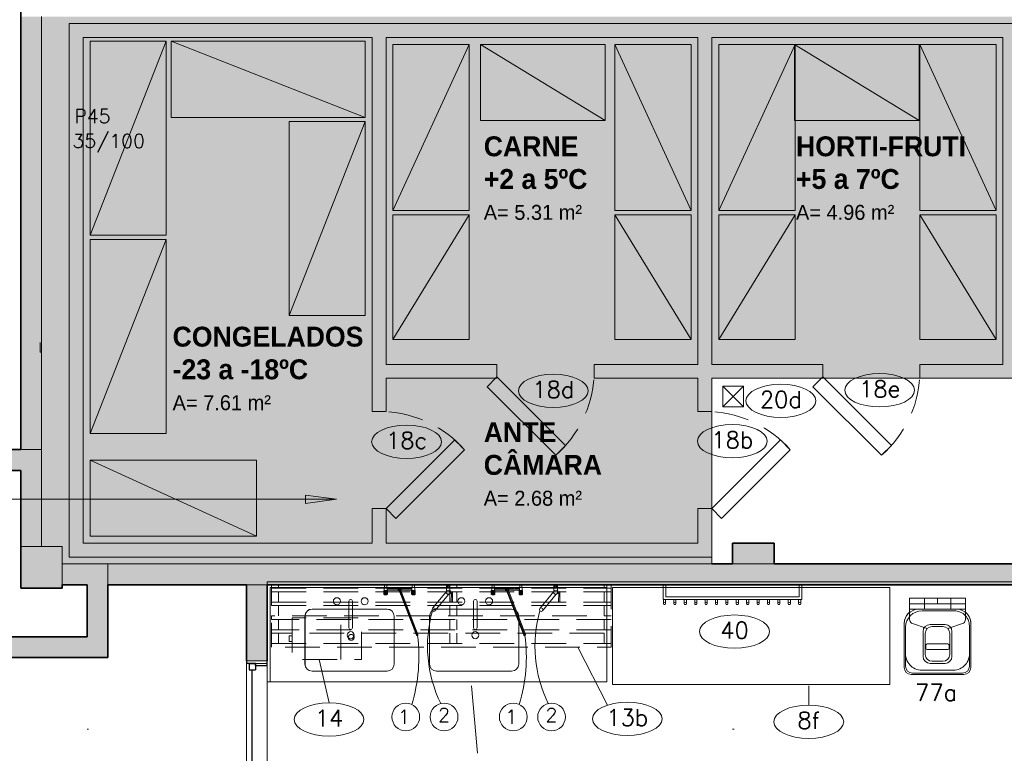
# Model space of a CAD drawing. Header units: metres. Extents: x -33 to 126, y -29 to 31.
# Tile 5 of 75: x -28.52 to -21.42, y -13.98 to -8.69. Entities that reach past the tile are written whole.
import ezdxf

# ---------------------------------------------------------------- set-up
doc = ezdxf.new("R2010")
doc.units = ezdxf.units.M
doc.linetypes.add('IMPORT-HIDDEN', pattern=[0.375, 0.25, -0.125])
doc.linetypes.add('Oculta', pattern=[0.007144, 0.004763, -0.002381])
for name, color, linetype, lineweight in [('50-T-ESTR-F', 7, 'Continuous', 18), ('A-AREA-IDEN', 2, 'Continuous', 9), ('A-DETL', 90, 'Continuous', 18), ('A-DETL-GENF', 92, 'Continuous', 18), ('A-DETL-HDLN', 90, 'Oculta', 18), ('A-GENM', 13, 'Continuous', 18), ('A-GLAZ', 151, 'Continuous', 18), ('A-WALL', 113, 'Continuous', 18), ('A-WALL-PATT', 111, 'Continuous', 35), ('ATX20', 7, 'Continuous', 18), ('C-NEUTRO', 7, 'Continuous', 18), ('C-NUMERO', 7, 'Continuous', 18), ('C-PONTOS-HIDR', 7, 'Continuous', 18), ('C-TORNEIRAS', 7, 'Continuous', 18), ('G-ANNO-SYMB', 111, 'Continuous', 9), ('G-ANNO-TEXT', 7, 'Continuous', 18), ('I-FURN', 30, 'Continuous', 18), ('JN-CÂMARA FRIG', 7, 'Continuous', 18), ('LAYOUT_dwg _2_', 8, 'Continuous', 18), ('P-SANR-FIXT', 6, 'Continuous', 18)]:
    doc.layers.add(name, color=color, linetype=linetype, lineweight=lineweight)
doc.styles.add('Century Gothic_2', font='GOTHIC.TTF', dxfattribs={"height": 0.107783})
doc.styles.add('Century Gothic_B', font='GOTHICB.TTF', dxfattribs={"height": 0.143612})
doc.styles.add('romans', font='romans__.ttf', dxfattribs={"height": 0.1})
doc.styles.add('romans_1', font='romans__.ttf', dxfattribs={"height": 0.1})
doc.styles.add('romans_2', font='romans__.ttf', dxfattribs={"height": 0.12})

# ---------------------------------------------------------------- blocks, each defined once
blk = doc.blocks.new('M_Sink Kitchen-Single - 760 x 535mm-2443443-2-PLANTA COM LAYOUT')
at = {"layer": 'P-SANR-FIXT', "color": 7}
for p, q in [((0.003, 0.2452), (0.003, 0.0531)), ((0.0284, 0.2452), (0.0284, 0.0531)), ((0.003, 0.188), (-0.2632, 0.188)), ((0.2783, 0.188), (0.0284, 0.188)), ((-0.314, 0.1372), (-0.314, -0.2088)), ((0.3291, -0.2088), (0.3291, 0.1372)), ((-0.2632, -0.2596), (0.2783, -0.2596))]:
    blk.add_line(p, q, dxfattribs=at)
for centre, radius, start, end in [((-0.0843, 0.2452), 0.0254, 360, 180), ((-0.0843, 0.2452), 0.0254, 180, 360), ((0.0157, 0.2452), 0.0127, 360, 180), ((0.1157, 0.2452), 0.0254, 360, 180), ((0.1157, 0.2452), 0.0254, 180, 0), ((-0.2632, 0.1372), 0.0508, 90, 180), ((0.2783, 0.1372), 0.0508, 360, 90), ((0.0157, 0), 0.0254, 360, 180), ((0.0157, 0), 0.0254, 180, 0), ((0.0157, 0.0531), 0.0127, 180, 0), ((-0.2632, -0.2088), 0.0508, 180, 270), ((0.2783, -0.2088), 0.0508, 270, 0)]:
    blk.add_arc(centre, radius, start, end, dxfattribs=at)
blk = doc.blocks.new('Generic Models 3 - Generic Models 28-2383919-2-PLANTA COM LAYOUT')
at = {"layer": 'A-GENM'}
for p, q in [((-25.434, -13.4646), (-25.434, -12.7846)), ((-27.6119, -13.3371), (-27.6119, -12.9911)), ((-27.5611, -12.9403), (-27.0196, -12.9403)), ((-26.9688, -12.9911), (-26.9688, -13.3371)), ((-26.7137, -13.3371), (-26.7137, -12.9911)), ((-26.6629, -12.9403), (-26.1214, -12.9403)), ((-26.0706, -12.9911), (-26.0706, -13.3371)), ((-27.0196, -13.3879), (-27.5611, -13.3879)), ((-26.1214, -13.3879), (-26.6629, -13.3879)), ((-27.864, -13.4646), (-25.434, -13.4646))]:
    blk.add_line(p, q, dxfattribs=at)
for centre, start, end in [((-27.5611, -12.9911), 90, 180), ((-27.0196, -12.9911), 0, 90), ((-26.6629, -12.9911), 90, 180), ((-26.1214, -12.9911), 0, 90), ((-27.5611, -13.3371), 180, 270), ((-27.0196, -13.3371), 270, 0), ((-26.6629, -13.3371), 180, 270), ((-26.1214, -13.3371), 270, 0)]:
    blk.add_arc(centre, 0.0508, start, end, dxfattribs=at)
blk = doc.blocks.new('Mesa-Retangular - Mesa aço inox 200x70cm 88AL-V83-2-PLANTA COM LAYOUT')
at = {"layer": 'I-FURN'}
for p, q in [((1, 0.35), (-1, 0.35)), ((-1, 0.35), (-1, -0.35)), ((1, -0.35), (1, 0.35)), ((-1, -0.35), (1, -0.35))]:
    blk.add_line(p, q, dxfattribs=at)
blk = doc.blocks.new('Casement w Mullions-Number_0002 - Janela 300 x 150 _cm_-V128-2-PLANTA COM LAYOUT')
at = {"layer": 'A-GLAZ', "lineweight": 25}
for p, q in [((-1.05, 0.075), (-1.03095, 0.075)), ((-1.03095, 0.01055), (-1.03095, 0.075)), ((1.03095, 0.01055), (1.03095, 0.075)), ((1.05, 0.075), (1.03095, 0.075)), ((-1.03095, 0.055), (-1.03095, 0.01055)), ((-1.03095, 0.055), (-0.9865, 0.055)), ((-1.03095, 0.01055), (-0.9865, 0.01055)), ((-1.03095, 0.01055), (-1.01825, 0.01055)), ((-1.01825, -0.075), (-1.01825, 0.01055)), ((-0.9865, 0.055), (-0.9865, 0.01055)), ((-0.9865, 0.03277), (0.9865, 0.03277)), ((0.9865, 0.055), (0.9865, 0.01055)), ((1.03095, 0.055), (0.9865, 0.055)), ((1.03095, 0.01055), (0.9865, 0.01055)), ((1.01825, 0.01055), (1.03095, 0.01055)), ((1.01825, 0.01055), (1.01825, -0.075)), ((1.03095, 0.055), (1.03095, 0.01055)), ((-1.01825, -0.075), (-1.05, -0.075)), ((1.01825, -0.075), (1.05, -0.075))]:
    blk.add_line(p, q, dxfattribs=at)
at = {"layer": 'A-GLAZ'}
for p, q in [((-1.03095, 0.075), (-1.05, 0.075)), ((-1.05, 0.075), (-1.05, -0.075)), ((-1.03095, -0.075), (-1.03095, 0.075)), ((1.03095, 0.075), (-1.03095, 0.075)), ((-1.03095, 0.075), (-1.03095, -0.075)), ((1.03095, 0.075), (1.03095, -0.075)), ((1.05, 0.075), (1.03095, 0.075)), ((1.03095, -0.075), (1.03095, 0.075)), ((1.05, -0.075), (1.05, 0.075)), ((-1.05, -0.075), (-1.03095, -0.075)), ((-1.03095, -0.075), (1.03095, -0.075)), ((1.03095, -0.075), (1.05, -0.075))]:
    blk.add_line(p, q, dxfattribs=at)
blk = doc.blocks.new('Modelos genéricos 15 - Modelos genéricos 40-2451822-2-PLANTA COM LAYOUT')
at = {"layer": 'A-GENM'}
for p, q in [((-24.284, -12.7846), (-24.284, -12.7646)), ((-26.714, -13.4646), (-26.714, -12.7846)), ((-26.714, -12.7846), (-24.284, -12.7846)), ((-26.734, -13.4646), (-26.714, -13.4646))]:
    blk.add_line(p, q, dxfattribs=at)
blk = doc.blocks.new('LAYOUT_dwg_A$C2B6B28A4-2545287-2-PLANTA COM LAYOUT')
at = {"layer": 'C-NEUTRO', "linetype": 'IMPORT-HIDDEN'}
blk.add_line((0.0752, 0.1592), (0.0752, -0.1408), dxfattribs=at)
at = {"layer": 'C-NEUTRO', "linetype": 'IMPORT-HIDDEN', "flags": 128}
for points in [[(0.4252, -0.1408), (0.4252, 0.1592), (-0.0748, 0.1592), (-0.0748, -0.1408), (0.4252, -0.1408)], [(0.4252, 0.0302), (0.4463, 0.0302), (0.4463, -0.0118), (0.4252, -0.0118)]]:
    blk.add_lwpolyline(points, dxfattribs=at)
at = {"layer": 'C-NEUTRO', "linetype": 'IMPORT-HIDDEN'}
blk.add_circle((0, 0), 0.021, dxfattribs=at)
blk = doc.blocks.new('LAYOUT_dwg_A$C2B595463-2545288-2-PLANTA COM LAYOUT')
at = {"layer": 'C-NEUTRO', "linetype": 'IMPORT-HIDDEN'}
for p, q in [((0.05, 0.425), (0.05, 0.35)), ((1.1125, 0.35), (1.1125, 0.425)), ((1.1625, 0.35), (1.1625, 0.425)), ((2.4, 0.35), (2.4, 0.425)), ((0.05, 0.325), (0.05, 0.25)), ((1.1125, 0.25), (1.1125, 0.325)), ((1.1625, 0.25), (1.1625, 0.325)), ((2.4, 0.25), (2.4, 0.325)), ((2.45, 0.325), (2.45, 0.35)), ((0.05, 0.225), (0.05, 0.15)), ((1.1125, 0.15), (1.1125, 0.225)), ((1.1625, 0.15), (1.1625, 0.225)), ((2.4, 0.15), (2.4, 0.225)), ((2.45, 0.15), (0, 0.15)), ((2.45, 0.125), (0, 0.125)), ((0.05, 0.125), (0.05, 0.05)), ((1.1125, 0.05), (1.1125, 0.125)), ((1.1625, 0.05), (1.1625, 0.125)), ((2.4, 0.05), (2.4, 0.125)), ((2.45, 0.05), (0, 0.05)), ((2.45, 0.025), (0, 0.025))]:
    blk.add_line(p, q, dxfattribs=at)
at = {"layer": 'C-NEUTRO', "linetype": 'IMPORT-HIDDEN', "flags": 128}
for points in [[(0.05, 0.025), (0.05, 0), (0, 0), (0, 0.45), (2.45, 0.45), (2.45, 0.425), (0, 0.425)], [(2.45, 0.45), (2.45, 0.35), (0, 0.35)], [(0, 0.325), (2.45, 0.325), (2.45, 0), (2.4, 0), (2.4, 0.025)], [(0, 0.25), (2.45, 0.25), (2.45, 0.225), (0, 0.225)], [(1.1625, 0.025), (1.1625, 0), (1.1125, 0), (1.1125, 0.025)]]:
    blk.add_lwpolyline(points, dxfattribs=at)
blk = doc.blocks.new('LAYOUT_dwg_A$C05A94810-2545266-2-PLANTA COM LAYOUT')
at = {"layer": 'C-NEUTRO'}
for p, q in [((20.1, 51), (-20.1, 51)), ((0, 55), (0, 51)), ((20.1, 47), (-20.1, 47)), ((-14, 47), (14, 47)), ((-11, 46), (12, 46)), ((-18.83, 37.1), (-7.44, 33.04)), ((-5.4, 36), (5.4, 36)), ((18.83, 37.1), (7.44, 33.04)), ((-23, 6), (-23, 34)), ((-10.4, 13), (-10.4, 31)), ((-8.9, 14.5), (-8.9, 29.5)), ((-3.9, 34.5), (3.9, 34.5)), ((8.9, 14.5), (8.9, 29.5)), ((10.4, 13), (10.4, 31)), ((23, 6), (23, 34)), ((7.4, 22), (-7.4, 22)), ((-8.4, 21), (-8.4, 19)), ((7.4, 18), (-7.4, 18)), ((8.4, 21), (8.4, 19))]:
    blk.add_line(p, q, dxfattribs=at)
at = {"layer": 'C-NEUTRO', "flags": 128}
for points in [[(-20.1, 39.55), (-20.1, 44.92), (-20.1, 50), (-20.1, 55), (20.1, 55), (20.1, 44.92), (20.1, 55), (-20.1, 55)], [(-20.1, 44.92), (-20.1, 55), (-9.5, 55), (-9.5, 47)], [(9.5, 47), (9.5, 55), (20.1, 55), (20.1, 43), (20.1, 39.55)], [(5.4, 8), (0, 8), (-5.4, 8)], [(3.9, 9.5), (0, 9.5), (-3.9, 9.5)], [(18, 1), (0, 1), (-18, 1)], [(11.4, 3), (0, 3), (-11.4, 3)]]:
    blk.add_lwpolyline(points, dxfattribs=at)
for points in [[(-24, 5), (-24, 37)], [(24, 37), (24, 5)], [(19, 0), (0, 0), (-19, 0)]]:
    blk.add_lwpolyline(points, close=True, dxfattribs=at)
at = {"layer": 'C-NEUTRO'}
for centre, radius, start, end in [((-14, 37), 10, 90, 180), ((-14, 37), 10, 127.5895, 180), ((-11, 34), 12, 90, 180), ((11.85, 34.82), 11.18, 355.79963, 89.22126), ((14, 37), 10, 360, 90), ((14, 37), 10, 0, 52.4105), ((-17.1, 39.55), 3, 180, 234.68299), ((-5.4, 31), 5, 90, 180), ((5.4, 31), 5, 360, 90), ((17.1, 39.55), 3, 305.31701, 0), ((-3.9, 29.5), 5, 90, 180), ((3.9, 29.5), 5, 360, 90), ((-7.4, 21), 1, 90, 180), ((7.4, 21), 1, 360, 90), ((-11.18, 14.87), 11.87, 174.52448, 268.96108), ((-3.9, 14.5), 5, 180, 270), ((-7.4, 19), 1, 180, 270), ((3.9, 14.5), 5, 270, 360), ((7.4, 19), 1, 270, 360), ((11.18, 14.87), 11.87, 271.03892, 5.47552), ((-5.4, 13), 5, 180, 270), ((5.4, 13), 5, 270, 360), ((-19, 5), 5, 180, 270), ((-19, 5), 5, 180, 270), ((-18, 6), 5, 180, 270), ((18, 6), 5, 270, 0), ((19, 5), 5, 270, 0), ((19, 5), 5, 270, 0)]:
    blk.add_arc(centre, radius, start, end, dxfattribs=at)
blk = doc.blocks.new('LAYOUT_dwg_A$C27EA1E5A-2545301-2-PLANTA COM LAYOUT')
at = {"layer": 'C-TORNEIRAS'}
for p, q in [((-0.0045, -0.3735), (-0.1321, -0.0445)), ((0.0033, -0.3769), (-0.1287, -0.0367)), ((0.0067, -0.3691), (-0.1209, -0.0402)), ((-0.1094, -0.3381), (-0.1094, -0.3622)), ((-0.1051, -0.345), (-0.1051, -0.3622)), ((-0.0989, -0.3452), (-0.0989, -0.3622)), ((-0.0927, -0.345), (-0.0927, -0.3622)), ((-0.0883, -0.3381), (-0.0883, -0.3622)), ((0.0906, -0.3381), (0.0906, -0.3622)), ((0.0949, -0.345), (0.0949, -0.3622)), ((0.1011, -0.3452), (0.1011, -0.3622)), ((0.1073, -0.345), (0.1073, -0.3622)), ((0.1117, -0.3381), (0.1117, -0.3622)), ((-0.1092, -0.4033), (-0.0886, -0.4033)), ((-0.0875, -0.3653), (-0.01, -0.3591)), ((-0.0875, -0.3773), (0.0001, -0.3843)), ((-0.0861, -0.3713), (-0.0119, -0.3713)), ((0.0917, -0.3771), (0.0021, -0.3843)), ((0.0909, -0.3654), (0.0025, -0.3584)), ((0.0913, -0.3713), (0.0141, -0.3713)), ((0.0908, -0.4033), (0.1114, -0.4033))]:
    blk.add_line(p, q, dxfattribs=at)
at = {"layer": 'C-TORNEIRAS', "flags": 128}
for points in [[(-0.0911, -0.4013), (-0.0861, -0.3363), (-0.0861, -0.3622), (-0.1117, -0.3622), (-0.1117, -0.3363), (-0.1067, -0.4013)], [(0.0933, -0.4013), (0.0883, -0.3363), (0.0883, -0.3622), (0.1139, -0.3622), (0.1139, -0.3363), (0.1089, -0.4013)]]:
    blk.add_lwpolyline(points, dxfattribs=at)
for points in [[(-0.1203, -0.4033), (-0.1203, -0.4013), (-0.0775, -0.4013), (-0.0775, -0.4033)], [(0.1225, -0.4033), (0.1225, -0.4013), (0.0797, -0.4013), (0.0797, -0.4033)]]:
    blk.add_lwpolyline(points, close=True, dxfattribs=at)
at = {"layer": 'C-TORNEIRAS'}
for centre in [(-0.0989, -0.3363), (0.1011, -0.3363)]:
    blk.add_circle(centre, 0.00365, dxfattribs=at)
for centre, radius, start, end in [((-0.1265, -0.0423), 0.006, 21.20261, 201.20261), ((-0.0989, -0.3452), 0.0156, 34.7602, 145.2398), ((-0.0989, -0.3363), 0.0128, 180, 360), ((-0.1096, -0.3363), 0.00178, 274.79147, 85.20853), ((-0.0989, -0.3363), 0.0107, 189.58295, 215.41705), ((-0.1064, -0.3439), 0.00178, 319.79147, 130.20853), ((-0.0989, -0.3363), 0.0107, 234.58295, 260.41705), ((-0.0989, -0.347), 0.00178, 4.79147, 175.20853), ((-0.0989, -0.3363), 0.0107, 279.58295, 305.41705), ((-0.0913, -0.3439), 0.00178, 49.79147, 220.20853), ((-0.0989, -0.3363), 0.0107, 324.58295, 350.41705), ((-0.0882, -0.3363), 0.00178, 94.79147, 265.20853), ((0.1011, -0.3452), 0.0156, 34.7602, 145.2398), ((0.1011, -0.3363), 0.0128, 180, 360), ((0.0904, -0.3363), 0.00178, 274.79147, 85.20853), ((0.1011, -0.3363), 0.0107, 189.58295, 215.41705), ((0.0936, -0.3439), 0.00178, 319.79147, 130.20853), ((0.1011, -0.3363), 0.0107, 234.58295, 260.41705), ((0.1011, -0.347), 0.00178, 4.79147, 175.20853), ((0.1011, -0.3363), 0.0107, 279.58295, 305.41705), ((0.1087, -0.3439), 0.00178, 49.79147, 220.20853), ((0.1011, -0.3363), 0.0107, 324.58295, 350.41705), ((0.1118, -0.3363), 0.00178, 94.79147, 265.20853), ((0.0011, -0.3713), 0.013, 138.68904, 270), ((0.0011, -0.3713), 0.006, 201.20261, 21.20261), ((0.0011, -0.3713), 0.013, 270, 83.71619)]:
    blk.add_arc(centre, radius, start, end, dxfattribs=at)
blk = doc.blocks.new('LAYOUT_dwg_A$C24017B27-2545302-2-PLANTA COM LAYOUT')
at = {"layer": 'C-TORNEIRAS'}
for p, q in [((-0.3234, -0.4104), (-0.2243, -0.2893)), ((-0.3067, -0.4295), (-0.2076, -0.3085)), ((-0.3303, -0.4604), (-0.3303, -0.4551)), ((-0.3264, -0.4701), (-0.3264, -0.4604)), ((-0.3139, -0.4701), (-0.3139, -0.4604)), ((-0.3097, -0.4604), (-0.3097, -0.4551))]:
    blk.add_line(p, q, dxfattribs=at)
at = {"layer": 'C-TORNEIRAS', "flags": 128}
for points in [[(-0.3354, -0.4282), (-0.35, -0.4293), (-0.35, -0.3535), (-0.3405, -0.3535), (-0.3428, -0.4198), (-0.3354, -0.4203)], [(-0.3354, -0.4176), (-0.3369, -0.4176), (-0.3369, -0.4243), (-0.3369, -0.431), (-0.3354, -0.431)], [(-0.33, -0.414), (-0.3354, -0.414), (-0.3354, -0.4346), (-0.33, -0.4346)], [(-0.3344, -0.414), (-0.3344, -0.4243), (-0.3344, -0.4346)], [(-0.3073, -0.4309), (-0.3073, -0.4551), (-0.3327, -0.4551), (-0.3327, -0.4346)], [(-0.3097, -0.4701), (-0.3097, -0.475), (-0.3303, -0.475), (-0.3303, -0.4701)]]:
    blk.add_lwpolyline(points, dxfattribs=at)
blk.add_lwpolyline([(-0.3327, -0.4604), (-0.3073, -0.4604), (-0.3073, -0.4701), (-0.3327, -0.4701)], close=True, dxfattribs=at)
at = {"layer": 'C-TORNEIRAS'}
for centre, radius in [((-0.216, -0.2989), 0.0127), ((-0.32, -0.4243), 0.0143)]:
    blk.add_circle(centre, radius, dxfattribs=at)
blk = doc.blocks.new('LAYOUT_dwg_A$C6C056DB2-2545338-2-PLANTA COM LAYOUT')
at = {"layer": 'C-NEUTRO'}
blk.add_line((0.1675, -0.1061), (0.1675, -0.1361), dxfattribs=at)
at = {"layer": 'C-NEUTRO', "flags": 128}
for points in [[(0, 0), (0, -0.1061), (0.4926, -0.1061), (1, -0.1061), (1, 0)], [(0.98, 0), (0.98, -0.0861), (0.02, -0.0861), (0.02, 0)], [(0.0025, -0.1061), (0.0025, -0.1361), (0.0025, -0.1361)], [(0.0175, -0.1361), (0.0175, -0.1361), (0.0175, -0.1061)], [(0.0775, -0.1061), (0.0775, -0.1361), (0.0775, -0.1361)], [(0.0925, -0.1361), (0.0925, -0.1361), (0.0925, -0.1061)], [(0.1525, -0.1061), (0.1525, -0.1361), (0.1525, -0.1361)], [(0.2275, -0.1061), (0.2275, -0.1361), (0.2275, -0.1361)], [(0.2425, -0.1361), (0.2425, -0.1361), (0.2425, -0.1061)], [(0.3025, -0.1061), (0.3025, -0.1361), (0.3025, -0.1361)], [(0.3175, -0.1361), (0.3175, -0.1361), (0.3175, -0.1061)], [(0.3775, -0.1061), (0.3775, -0.1361), (0.3775, -0.1361)], [(0.3925, -0.1361), (0.3925, -0.1361), (0.3925, -0.1061)], [(0.4525, -0.1061), (0.4525, -0.1361), (0.4525, -0.1361)], [(0.4675, -0.1361), (0.4675, -0.1361), (0.4675, -0.1061)], [(0.5275, -0.1061), (0.5275, -0.1361), (0.5275, -0.1361)], [(0.5425, -0.1361), (0.5425, -0.1361), (0.5425, -0.1061)], [(0.6025, -0.1061), (0.6025, -0.1361), (0.6025, -0.1361)], [(0.6175, -0.1361), (0.6175, -0.1361), (0.6175, -0.1061)], [(0.6775, -0.1061), (0.6775, -0.1361), (0.6775, -0.1361)], [(0.6925, -0.1361), (0.6925, -0.1361), (0.6925, -0.1061)], [(0.7525, -0.1061), (0.7525, -0.1361), (0.7525, -0.1361)], [(0.7675, -0.1361), (0.7675, -0.1361), (0.7675, -0.1061)], [(0.8275, -0.1061), (0.8275, -0.1361), (0.8275, -0.1361)], [(0.8425, -0.1361), (0.8425, -0.1361), (0.8425, -0.1061)], [(0.9025, -0.1061), (0.9025, -0.1361), (0.9025, -0.1361)], [(0.9175, -0.1361), (0.9175, -0.1361), (0.9175, -0.1061)], [(0.9775, -0.1061), (0.9775, -0.1361), (0.9775, -0.1361)], [(0.9925, -0.1361), (0.9925, -0.1361), (0.9925, -0.1361), (0.9925, -0.1061)]]:
    blk.add_lwpolyline(points, dxfattribs=at)
at = {"layer": 'C-NEUTRO'}
for centre in [(0.01, -0.1361), (0.085, -0.1361), (0.16, -0.1361), (0.235, -0.1361), (0.31, -0.1361), (0.385, -0.1361), (0.46, -0.1361), (0.535, -0.1361), (0.61, -0.1361), (0.685, -0.1361), (0.76, -0.1361), (0.835, -0.1361), (0.91, -0.1361), (0.985, -0.1361)]:
    blk.add_circle(centre, 0.00749, dxfattribs=at)
blk = doc.blocks.new('LAYOUT_dwg_Elipse-1-2545353-2-PLANTA COM LAYOUT')
at = {"layer": 'C-NUMERO'}
blk.add_ellipse((-0.1387, -0.0003), major_axis=(0.21, 0), ratio=0.47619, dxfattribs=at)
blk = doc.blocks.new('LAYOUT_dwg_A$C37ED2B95-2545357-2-PLANTA COM LAYOUT')
at = {"layer": 'C-PONTOS-HIDR'}
blk.add_line((-0.075, 0.075), (0.075, -0.075), dxfattribs=at)
at = {"layer": 'C-PONTOS-HIDR', "flags": 128}
blk.add_lwpolyline([(-0.075, -0.075), (-0.075, 0.075), (0.075, 0.075), (0.075, -0.075), (-0.075, -0.075), (0.075, 0.075)], dxfattribs=at)
blk = doc.blocks.new('LAYOUT_dwg _2_-2545261-2-PLANTA COM LAYOUT')
at = {"layer": 'C-NEUTRO', "flags": 128}
for points in [[(1588.4102, 855.5858), (1588.4102, 856.9858), (1588.9602, 856.9858), (1588.4102, 855.5858), (1588.9602, 855.5858), (1588.9602, 856.9858)], [(1588.9955, 856.9858), (1590.3955, 856.9858), (1590.3955, 856.4358), (1588.9955, 856.9858), (1588.9955, 856.4358), (1590.3955, 856.4358)], [(1590.5954, 855.7633), (1590.5954, 856.9633), (1591.1454, 856.9633), (1590.5954, 855.7633), (1591.1454, 855.7633), (1591.1454, 856.9633)], [(1591.2261, 856.9633), (1592.1261, 856.9633), (1592.1261, 856.4133), (1591.2261, 856.9633), (1591.2261, 856.4133), (1592.1261, 856.4133)], [(1592.7454, 855.7633), (1592.7454, 856.9633), (1592.1954, 856.9633), (1592.7454, 855.7633), (1592.1954, 855.7633), (1592.1954, 856.9633)], [(1592.9454, 855.7633), (1592.9454, 856.9633), (1594.3914, 856.9633), (1594.3914, 856.4133), (1593.4914, 856.9633), (1593.4914, 856.4133), (1594.3914, 856.4133)], [(1594.9454, 855.7633), (1594.9454, 856.9633), (1594.3954, 856.9633), (1594.9454, 855.7633), (1594.3954, 855.7633), (1594.3954, 856.9633)], [(1589.8455, 855.0058), (1589.8455, 856.4058), (1590.3955, 856.4058), (1589.8455, 855.0058), (1590.3955, 855.0058), (1590.3955, 856.4058)], [(1590.5954, 854.8333), (1590.5954, 855.7333), (1591.1454, 855.7333), (1590.5954, 854.8333), (1591.1454, 854.8333), (1591.1454, 855.7333)], [(1592.7454, 854.8333), (1592.7454, 855.7333), (1592.1954, 855.7333), (1592.7454, 854.8333), (1592.1954, 854.8333), (1592.1954, 855.7333)], [(1592.9454, 854.8333), (1592.9454, 855.7333), (1593.4954, 855.7333), (1592.9454, 854.8333), (1593.4954, 854.8333), (1593.4954, 855.7333)], [(1594.9454, 854.8333), (1594.9454, 855.7333), (1594.3954, 855.7333), (1594.9454, 854.8333), (1594.3954, 854.8333), (1594.3954, 855.7333)], [(1588.4102, 854.1558), (1588.4102, 855.5558), (1588.9602, 855.5558), (1588.4102, 854.1558), (1588.9602, 854.1558), (1588.9602, 855.5558)], [(1588.4102, 853.9633), (1589.6102, 853.9633), (1589.6102, 853.4133), (1588.4102, 853.9633), (1588.4102, 853.4133), (1589.6102, 853.4133)]]:
    blk.add_lwpolyline(points, dxfattribs=at)
blk.add_lwpolyline([(1593.4954, 856.9633), (1592.9454, 855.7633), (1593.4954, 855.7633)], close=True, dxfattribs=at)
at = {"layer": 'C-NUMERO'}
for p, q in [((1592.1437, 852.1947), (1591.9299, 852.6133)), ((1590.1345, 852.2109), (1590.0626, 852.5241)), ((1591.2057, 851.8468), (1591.1607, 852.3333)), ((1593.5944, 852.1944), (1593.5944, 852.3333))]:
    blk.add_line(p, q, dxfattribs=at)
at = {"layer": 'C-TORNEIRAS'}
for centre in [(1590.6878, 852.1093), (1590.9641, 852.1093), (1591.4628, 852.1093), (1591.7391, 852.1093)]:
    blk.add_circle(centre, 0.1, dxfattribs=at)
for centre, radius, start, end in [((1591.7852, 852.6198), 0.9408, 164.21337, 206.06704), ((1592.5602, 852.6198), 0.9408, 164.21337, 206.06704), ((1589.6037, 852.5433), 1.1787, 343.04037, 7.48316), ((1590.3787, 852.5433), 1.1787, 343.04037, 7.48316)]:
    blk.add_arc(centre, radius, start, end, dxfattribs=at)
at = {"layer": 'JN-CÂMARA FRIG', "flags": 128}
for points in [[(1591.3454, 854.5633), (1591.8404, 854.0684), (1591.7697, 853.9976), (1591.2747, 854.4926)], [(1593.6954, 854.5633), (1594.1904, 854.0684), (1594.1197, 853.9976), (1593.6247, 854.4926)], [(1590.5454, 853.6133), (1591.0404, 854.1083), (1591.1111, 854.0376), (1590.6161, 853.5426)], [(1592.8954, 853.6133), (1593.3904, 854.1083), (1593.4611, 854.0376), (1592.9661, 853.5426)]]:
    blk.add_lwpolyline(points, close=True, dxfattribs=at)
at = {"layer": 'JN-CÂMARA FRIG', "linetype": 'IMPORT-HIDDEN'}
for centre, start, end in [((1591.2247, 854.6133), 311.51369, 356.51369), ((1593.5747, 854.6133), 311.51369, 356.51369), ((1590.4954, 853.4926), 41.51369, 86.51369), ((1592.8454, 853.4926), 41.51369, 86.51369)]:
    blk.add_arc(centre, 0.8222, start, end, dxfattribs=at)
for name, p, xscale, yscale, zscale in [('LAYOUT_dwg_Elipse-1-2545353-2-PLANTA COM LAYOUT', (1591.9181, 854.4632), 1.199999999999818, 1.199999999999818, 1.199999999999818), ('LAYOUT_dwg_Elipse-1-2545353-2-PLANTA COM LAYOUT', (1594.272, 854.4673), 1.199999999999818, 1.199999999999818, 1.199999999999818), ('LAYOUT_dwg_Elipse-1-2545353-2-PLANTA COM LAYOUT', (1593.5598, 854.3912), 1.199999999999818, 1.199999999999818, 1.199999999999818), ('LAYOUT_dwg_Elipse-1-2545353-2-PLANTA COM LAYOUT', (1593.2093, 854.0997), 1.199999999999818, 1.199999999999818, 1.199999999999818), ('LAYOUT_dwg_Elipse-1-2545353-2-PLANTA COM LAYOUT', (1590.86, 854.0956), 1.199999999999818, 1.199999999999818, 1.199999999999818), ('LAYOUT_dwg_A$C05A94810-2545266-2-PLANTA COM LAYOUT', (1594.5231, 852.4161), 0.01000000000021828, 0.01000000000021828, 0.01000000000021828), ('LAYOUT_dwg_Elipse-1-2545353-2-PLANTA COM LAYOUT', (1593.2251, 852.7254), 1.199999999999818, 1.199999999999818, 1.199999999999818), ('LAYOUT_dwg_Elipse-1-2545353-2-PLANTA COM LAYOUT', (1590.3008, 852.0913), 1.199999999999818, 1.199999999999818, 1.199999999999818), ('LAYOUT_dwg_Elipse-1-2545353-2-PLANTA COM LAYOUT', (1592.4519, 852.0959), 1.199999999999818, 1.199999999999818, 1.199999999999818), ('LAYOUT_dwg_Elipse-1-2545353-2-PLANTA COM LAYOUT', (1593.7607, 852.0748), 1.199999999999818, 1.199999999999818, 1.199999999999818)]:
    blk.add_blockref(name, p, dxfattribs=dict(xscale=xscale, yscale=yscale, zscale=zscale))
for name, p in [('LAYOUT_dwg_A$C37ED2B95-2545357-2-PLANTA COM LAYOUT', (1593.0488, 854.4222)), ('LAYOUT_dwg_A$C6C056DB2-2545338-2-PLANTA COM LAYOUT', (1592.544, 853.0633))]:
    blk.add_blockref(name, p)
at = {"rotation": 180}
for name, p in [('LAYOUT_dwg_A$C2B595463-2545288-2-PLANTA COM LAYOUT', (1592.1687, 853.0633)), ('LAYOUT_dwg_A$C27EA1E5A-2545301-2-PLANTA COM LAYOUT', (1590.6437, 852.66)), ('LAYOUT_dwg_A$C24017B27-2545302-2-PLANTA COM LAYOUT', (1590.6737, 852.585)), ('LAYOUT_dwg_A$C27EA1E5A-2545301-2-PLANTA COM LAYOUT', (1591.4187, 852.66)), ('LAYOUT_dwg_A$C24017B27-2545302-2-PLANTA COM LAYOUT', (1591.4487, 852.585)), ('LAYOUT_dwg_A$C2B6B28A4-2545287-2-PLANTA COM LAYOUT', (1590.2937, 852.6833))]:
    blk.add_blockref(name, p, dxfattribs=at)
at = {"layer": '50-T-ESTR-F', "char_height": 0.1, "attachment_point": 1, "line_spacing_factor": 0.964689, "style": 'romans_1'}
for s, insert, width in [('P45', (1588.2968, 856.4947), 0.346892), ('35/100', (1588.2832, 856.3162), 0.693785)]:
    blk.add_mtext(s, dxfattribs=dict(at, insert=insert, width=width))
at = {"layer": 'ATX20', "char_height": 0.1, "width": 0.113637, "attachment_point": 2, "rotation": 0, "line_spacing_factor": 0.964689, "style": 'romans'}
for s, insert in [('1', (1590.6738, 852.1598)), ('2', (1590.9637, 852.1736)), ('1', (1591.4488, 852.1598)), ('2', (1591.7387, 852.1736))]:
    blk.add_mtext(s, dxfattribs=dict(at, insert=insert))
at = {"layer": 'C-NUMERO', "char_height": 0.12, "attachment_point": 2, "line_spacing_factor": 0.964689, "style": 'romans_2'}
for s, insert, width in [('18d', (1591.752, 854.5324), 0.403348), ('18e', (1594.1059, 854.5365), 0.396171), ('20d', (1593.3937, 854.4604), 0.403348), ('18c', (1590.6939, 854.1648), 0.396171), ('18b', (1593.0432, 854.1689), 0.403348), ('40', (1593.059, 852.7947), 0.272727), ('77a', (1594.513, 852.3453), 0.403348), ('14', (1590.1347, 852.1605), 0.272727), ('13b', (1592.2857, 852.1651), 0.403348), ('8f', (1593.5946, 852.144), 0.219617)]:
    blk.add_mtext(s, dxfattribs=dict(at, insert=insert, width=width))
blk = doc.blocks.new('Corte - M_Extremidade superior do corte - Preenchido-1049-2-PLANTA COM LAYOUT')
at = {"layer": 'G-ANNO-SYMB'}
h = blk.add_hatch(color=256, dxfattribs=at)
edge = h.paths.add_edge_path(flags=0)
edge.add_line((-0.009536, 0.003536), (-0.006, 0.007071))
edge.add_line((-0.006, 0.007071), (-0.002464, 0.003536))
edge.add_arc((-0.006, 0), 0.005, 45, 135)
h = blk.add_hatch(color=256, dxfattribs=at)
edge = h.paths.add_edge_path(flags=0)
edge.add_arc((-0.006, 0), 0.005, 135, 180)
edge.add_line((-0.011, 0), (-0.013071, 0))
edge.add_line((-0.013071, 0), (-0.009536, 0.003536))
h = blk.add_hatch(color=256, dxfattribs=at)
edge = h.paths.add_edge_path(flags=0)
edge.add_line((-0.002464, 0.003536), (0.001071, 0))
edge.add_line((0.001071, 0), (-0.001, 0))
edge.add_arc((-0.006, 0), 0.005, 0, 45)
for p, q in [((-0.006, 0.007071), (-0.009536, 0.003536)), ((-0.002464, 0.003536), (-0.006, 0.007071)), ((-0.009536, 0.003536), (-0.013071, 0)), ((0.001071, 0), (-0.002464, 0.003536)), ((-0.013071, 0), (-0.011, 0)), ((-0.001, 0), (0.001071, 0)), ((-0.011, 0), (-0.013071, 0)), ((-0.001, 0), (0.001071, 0))]:
    blk.add_line(p, q, dxfattribs=at)
at = {"layer": 'G-ANNO-SYMB', "lineweight": 50}
for p, q in [((0.003509, 0), (0.015025, 0)), ((0.017462, 0), (0.028978, 0))]:
    blk.add_line(p, q, dxfattribs=at)
at = {"layer": 'G-ANNO-SYMB'}
for start, end in [(360, 180), (45, 135), (135, 180), (0, 45), (180, 360)]:
    blk.add_arc((-0.006, 0), 0.005, start, end, dxfattribs=at)

msp = doc.modelspace()

# ---------------------------------------------------------------- hatches: boundary and pattern name
at = {"layer": 'A-DETL-GENF'}
h = msp.add_hatch(color=7, dxfattribs=at)
h.paths.add_polyline_path([(-26.7271, -12.6146), (-23.5273, -12.6146), (-23.5273, -12.5646), (-28.1623, -12.5646), (-28.1623, -8.7146), (-19.2773, -8.7146), (-19.2773, -11.2746), (-19.2273, -11.2746), (-19.2273, -8.6646), (-28.3623, -8.6646), (-28.3623, -12.4896), (-28.2123, -12.4896), (-28.2123, -12.6146), (-26.734, -12.6146)], flags=0)
h.paths.add_polyline_path([(-26.884, -12.4646), (-25.9773, -12.4646), (-25.9773, -12.2146), (-25.8773, -12.2146), (-25.8773, -12.4646), (-23.6273, -12.4646), (-23.6273, -12.2146), (-23.5273, -12.2146), (-23.5273, -11.5146), (-23.6273, -11.5146), (-23.6273, -11.2746), (-24.3773, -11.2746), (-24.3773, -11.1746), (-23.6273, -11.1746), (-23.6273, -8.8146), (-25.8773, -8.8146), (-25.8773, -11.1746), (-25.0773, -11.1746), (-25.0773, -11.2746), (-25.8773, -11.2746), (-25.8773, -11.5146), (-25.9773, -11.5146), (-25.9773, -8.8146), (-28.0623, -8.8146), (-28.0623, -12.4646), (-26.9115, -12.4646)], flags=0)
h.paths.add_polyline_path([(-20.0023, -11.2746), (-20.0023, -11.1746), (-19.3773, -11.1746), (-19.3773, -8.8146), (-21.3273, -8.8146), (-21.3273, -11.1746), (-20.7023, -11.1746), (-20.7023, -11.2746)], flags=0)
h.paths.add_polyline_path([(-22.0273, -11.2746), (-22.0273, -11.1746), (-21.4273, -11.1746), (-21.4273, -8.8146), (-23.5273, -8.8146), (-23.5273, -11.1746), (-22.7273, -11.1746), (-22.7273, -11.2746)], flags=0)
msp.add_hatch(color=150, dxfattribs=at).paths.add_polyline_path([(-23.6273, -12.5646), (-23.5273, -12.5646), (-23.5273, -12.2146), (-23.6273, -12.2146), (-23.6273, -12.4646), (-25.8773, -12.4646), (-25.8773, -12.2146), (-25.9773, -12.2146), (-25.9773, -12.4646), (-28.0623, -12.4646), (-28.0623, -8.8146), (-25.9773, -8.8146), (-25.9773, -11.5146), (-25.8773, -11.5146), (-25.8773, -11.2746), (-25.0773, -11.2746), (-25.0773, -11.1746), (-25.8773, -11.1746), (-25.8773, -8.8146), (-23.6273, -8.8146), (-23.6273, -11.1746), (-24.3773, -11.1746), (-24.3773, -11.2746), (-23.6273, -11.2746), (-23.6273, -11.5146), (-23.5273, -11.5146), (-23.5273, -11.2746), (-22.7273, -11.2746), (-22.7273, -11.1746), (-23.5273, -11.1746), (-23.5273, -8.8146), (-21.4273, -8.8146), (-21.4273, -11.1746), (-22.0273, -11.1746), (-22.0273, -11.2746), (-20.7023, -11.2746), (-20.7023, -11.1746), (-21.3273, -11.1746), (-21.3273, -8.8146), (-19.3773, -8.8146), (-19.3773, -11.1746), (-20.0023, -11.1746), (-20.0023, -11.2746), (-19.2773, -11.2746), (-19.2773, -8.7146), (-28.1623, -8.7146), (-28.1623, -12.5646), (-25.0184, -12.5646)], flags=0)
at = {"layer": 'A-WALL-PATT'}
for points in [[(-28.3623, -10.3304), (-28.3623, -8.6646), (-28.5123, -8.6646), (-28.5123, -10.3304), (-28.4357, -10.3304)], [(-28.5123, -10.4896), (-28.3623, -10.4896), (-28.3623, -10.3304), (-28.5123, -10.3304)], [(-27.5814, -12.7646), (-27.0822, -12.7646), (-27.0822, -12.6146), (-27.884, -12.6146), (-27.884, -12.7646)], [(-27.0822, -12.7646), (-26.734, -12.7646), (-26.734, -12.6146), (-27.0822, -12.6146), (-27.0822, -12.6646)], [(-26.734, -12.7446), (-26.586, -12.7446), (-26.586, -12.6146), (-26.734, -12.6146), (-26.734, -12.6365)], [(-23.724, -12.7446), (-19.3773, -12.7446), (-19.3773, -12.6146), (-26.586, -12.6146), (-26.586, -12.7446), (-25.0184, -12.7446)], [(-26.586, -12.7646), (-26.586, -12.7446), (-26.734, -12.7446), (-26.734, -12.7646), (-26.7134, -12.7646)], [(-21.6012, -12.7646), (-19.3773, -12.7646), (-19.3773, -12.7446), (-26.586, -12.7446), (-26.586, -12.7646), (-23.0773, -12.7646)]]:
    msp.add_hatch(color=250, dxfattribs=at).paths.add_polyline_path(points, flags=0)
at = {"layer": 'A-WALL-PATT', "lineweight": 18}
for points in [[(-28.3623, -11.7896), (-28.3623, -10.4896), (-28.5123, -10.4896), (-28.5123, -11.7896), (-28.4357, -11.7896)], [(-29.0273, -11.9396), (-28.5123, -11.9396), (-28.5123, -11.7896), (-29.0273, -11.7896)], [(-28.4357, -12.4896), (-28.3623, -12.4896), (-28.3623, -11.7896), (-28.5123, -11.7896), (-28.5123, -12.4896)], [(-28.4357, -12.7896), (-28.2123, -12.7896), (-28.2123, -12.4896), (-28.5123, -12.4896), (-28.5123, -12.7896)], [(-23.0773, -12.6146), (-23.0773, -12.4646), (-23.3773, -12.4646), (-23.3773, -12.6146)], [(-28.0623, -12.7646), (-28.034, -12.7646), (-28.034, -12.6146), (-28.2123, -12.6146), (-28.2123, -12.7646), (-28.1623, -12.7646)], [(-27.884, -13.1396), (-27.884, -12.6146), (-28.034, -12.6146), (-28.034, -13.1396)], [(-27.884, -13.2896), (-27.884, -13.1396), (-28.8773, -13.1396), (-28.8773, -13.2896), (-28.4357, -13.2896)]]:
    msp.add_hatch(color=7, dxfattribs=at).paths.add_polyline_path(points, flags=0)
at = {"layer": 'A-WALL-PATT'}
h = msp.add_hatch(color=250, dxfattribs=at)
h.paths.add_polyline_path([(-26.734, -19.9861), (-26.734, -19.0146), (-26.884, -19.0146), (-26.884, -19.9861)], flags=0)
h.paths.add_polyline_path([(-26.884, -16.9146), (-26.734, -16.9146), (-26.734, -15.4146), (-26.884, -15.4146)], flags=0)
h.paths.add_polyline_path([(-26.734, -13.3146), (-26.734, -12.7646), (-26.884, -12.7646), (-26.884, -13.3146)], flags=0)
at = {"layer": 'G-ANNO-TEXT', "lineweight": 9}
msp.add_hatch(color=50, dxfattribs=at).paths.add_polyline_path([(-26.2344, -12.1476), (-26.4594, -12.1179), (-26.4594, -12.1772)], flags=0)

# ---------------------------------------------------------------- linework, layer by layer
at = {"layer": 'A-DETL'}
for p, q in [((-28.3623, -8.6646), (-28.3623, -12.4896)), ((-28.1623, -8.7146), (-28.1623, -12.5646)), ((-19.2773, -8.7146), (-28.1623, -8.7146)), ((-28.0623, -12.4646), (-28.0623, -8.8146)), ((-28.0623, -8.8146), (-25.9773, -8.8146)), ((-25.9773, -8.8146), (-25.9773, -11.5146)), ((-25.8773, -11.1746), (-25.8773, -8.8146)), ((-25.8773, -8.8146), (-23.6273, -8.8146)), ((-23.6273, -8.8146), (-23.6273, -11.1746)), ((-23.5273, -11.1746), (-23.5273, -8.8146)), ((-23.5273, -8.8146), (-21.4273, -8.8146)), ((-21.4273, -8.8146), (-21.4273, -11.1746)), ((-25.0773, -11.1746), (-25.8773, -11.1746)), ((-25.0773, -11.2746), (-25.0773, -11.1746)), ((-23.6273, -11.1746), (-24.3773, -11.1746)), ((-24.3773, -11.1746), (-24.3773, -11.2746)), ((-22.7273, -11.1746), (-23.5273, -11.1746)), ((-22.7273, -11.2746), (-22.7273, -11.1746)), ((-21.4273, -11.1746), (-22.0273, -11.1746)), ((-22.0273, -11.1746), (-22.0273, -11.2746)), ((-25.8773, -11.5146), (-25.8773, -11.2746)), ((-25.8773, -11.2746), (-25.0773, -11.2746)), ((-24.3773, -11.2746), (-23.6273, -11.2746)), ((-23.6273, -11.2746), (-23.6273, -11.5146)), ((-23.5273, -11.5146), (-23.5273, -11.2746)), ((-23.5273, -11.2746), (-22.7273, -11.2746)), ((-22.7273, -11.2746), (-22.0273, -11.2746)), ((-22.0273, -11.2746), (-20.7023, -11.2746)), ((-25.9773, -11.5146), (-25.8773, -11.5146)), ((-23.6273, -11.5146), (-23.5273, -11.5146)), ((-23.5273, -12.2146), (-23.5273, -11.5146)), ((-25.8773, -12.2146), (-25.9773, -12.2146)), ((-25.9773, -12.2146), (-25.9773, -12.4646)), ((-25.8773, -12.4646), (-25.8773, -12.2146)), ((-23.5273, -12.2146), (-23.6273, -12.2146)), ((-23.6273, -12.2146), (-23.6273, -12.4646)), ((-23.5273, -12.5646), (-23.5273, -12.2146)), ((-28.3623, -12.4896), (-28.2123, -12.4896)), ((-28.2123, -12.4896), (-28.2123, -12.6146)), ((-25.9773, -12.4646), (-28.0623, -12.4646)), ((-23.6273, -12.4646), (-25.8773, -12.4646)), ((-28.1623, -12.5646), (-23.5273, -12.5646)), ((-23.5273, -12.6146), (-23.5273, -12.5646)), ((-28.2123, -12.6146), (-23.5273, -12.6146))]:
    msp.add_line(p, q, dxfattribs=at)
at = {"layer": 'A-DETL-HDLN'}
for p, q in [((-28.3723, -11.085), (-28.3723, -11.015)), ((-28.3623, -11.085), (-28.3723, -11.085)), ((-28.034, -13.8077), (-28.024, -13.8077)), ((-23.3773, -13.8077), (-23.3673, -13.8077))]:
    msp.add_line(p, q, dxfattribs=at)
at = {"layer": 'A-WALL', "lineweight": 35}
for p, q in [((-28.5123, -8.2646), (-28.5123, -11.7896)), ((-28.5123, -11.7896), (-29.0273, -11.7896)), ((-28.8773, -11.9396), (-28.5123, -11.9396)), ((-28.5123, -11.9396), (-28.5123, -12.7896)), ((-23.3773, -12.4646), (-23.3773, -12.6146)), ((-23.0773, -12.4646), (-23.3773, -12.4646)), ((-23.0773, -12.6146), (-23.0773, -12.4646)), ((-23.3773, -12.6146), (-23.5273, -12.6146)), ((-19.3773, -12.6146), (-23.0773, -12.6146)), ((-28.2123, -12.7646), (-28.034, -12.7646)), ((-28.2123, -12.7896), (-28.2123, -12.7646)), ((-28.034, -12.7646), (-28.034, -13.1396)), ((-27.884, -13.2896), (-27.884, -12.7646)), ((-27.884, -12.7646), (-26.884, -12.7646)), ((-26.884, -12.7646), (-26.884, -13.3146)), ((-19.3773, -12.7646), (-26.734, -12.7646)), ((-26.734, -12.7646), (-26.734, -13.3146)), ((-28.5123, -12.7896), (-28.2123, -12.7896)), ((-28.034, -13.1396), (-28.8773, -13.1396)), ((-29.0273, -13.2896), (-27.884, -13.2896))]:
    msp.add_line(p, q, dxfattribs=at)
at = {"layer": 'A-WALL'}
for p, q in [((-28.3623, -11.7896), (-28.5123, -11.7896)), ((-28.5123, -12.4896), (-28.3623, -12.4896)), ((-28.2123, -12.6146), (-28.2123, -12.7646)), ((-27.884, -12.7646), (-27.884, -12.6146)), ((-23.3773, -12.6146), (-23.0773, -12.6146)), ((-26.884, -12.7646), (-26.734, -12.7646)), ((-26.734, -12.7646), (-26.734, -12.7446)), ((-19.3773, -12.7446), (-26.734, -12.7446))]:
    msp.add_line(p, q, dxfattribs=at)
at = {"layer": 'G-ANNO-TEXT', "color": 50, "lineweight": 9}
for p, q in [((-26.2344, -12.1476), (-26.4594, -12.1179)), ((-26.4594, -12.1179), (-26.4594, -12.1772)), ((-26.2344, -12.1476), (-29.5118, -12.1476)), ((-26.4594, -12.1772), (-26.2344, -12.1476))]:
    msp.add_line(p, q, dxfattribs=at)

# ---------------------------------------------------------------- block references
at = {"layer": 'A-GENM'}
for name, p in [('Modelos genéricos 15 - Modelos genéricos 40-2451822-2-PLANTA COM LAYOUT', (0, 0)), ('Generic Models 3 - Generic Models 28-2383919-2-PLANTA COM LAYOUT', (1.15, 0))]:
    msp.add_blockref(name, p, dxfattribs=at)
at = {"layer": 'A-GLAZ', "rotation": 89.99999999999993}
msp.add_blockref('Casement w Mullions-Number_0002 - Janela 300 x 150 _cm_-V128-2-PLANTA COM LAYOUT', (-26.809, -14.3646), dxfattribs=at)
at = {"layer": 'G-ANNO-SYMB', "xscale": 74.99999999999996, "yscale": 74.99999999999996, "zscale": 74.99999999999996}
msp.add_blockref('Corte - M_Extremidade superior do corte - Preenchido-1049-2-PLANTA COM LAYOUT', (-28.7638, -14.0989), dxfattribs=at)
at = {"layer": 'I-FURN', "rotation": 180}
msp.add_blockref('Mesa-Retangular - Mesa aço inox 200x70cm 88AL-V83-2-PLANTA COM LAYOUT', (-23.244, -13.1346), dxfattribs=at)
at = {"layer": 'LAYOUT_dwg _2_', "color": 7}
msp.add_blockref('LAYOUT_dwg _2_-2545261-2-PLANTA COM LAYOUT', (-1616.4227, -865.8279), dxfattribs=at)
at = {"layer": 'P-SANR-FIXT', "color": 7}
for p in [(-26.1478, -13.1284), (-25.2496, -13.1284)]:
    msp.add_blockref('M_Sink Kitchen-Single - 760 x 535mm-2443443-2-PLANTA COM LAYOUT', p, dxfattribs=at)

# ---------------------------------------------------------------- texts
at = {"layer": 'A-AREA-IDEN', "attachment_point": 1}
for s, insert, char_height, width, line_spacing_factor, style in [('CARNE\\P+2 a 5ºC', (-25.1726, -9.5285), 0.14361, 0.9756, 0.984796, 'Century Gothic_B'), ('HORTI-FRUTI\\P+5 a 7ºC', (-22.9204, -9.5285), 0.143612, 1.3446, 0.984796, 'Century Gothic_B'), ('A= 5.31 m²', (-25.1726, -10.0231), 0.10778, 0.9045, 0.984117, 'Century Gothic_2'), ('A= 4.96 m²', (-22.9204, -10.0231), 0.10778, 0.9045, 0.984117, 'Century Gothic_2'), ('CONGELADOS\\P-23 a -18ºC', (-27.4169, -10.9022), 0.143612, 1.6668, 0.984796, 'Century Gothic_B'), ('A= 7.61 m²', (-27.4169, -11.3968), 0.10778, 0.9045, 0.984117, 'Century Gothic_2'), ('ANTE\\PCÂMARA', (-25.1726, -11.5919), 0.14361, 1.071, 0.984796, 'Century Gothic_B'), ('A= 2.68 m²', (-25.1726, -12.0864), 0.10778, 0.9045, 0.984117, 'Century Gothic_2')]:
    msp.add_mtext(s, dxfattribs=dict(at, insert=insert, char_height=char_height, width=width, line_spacing_factor=line_spacing_factor, style=style))

doc.saveas('drawing.dxf')
